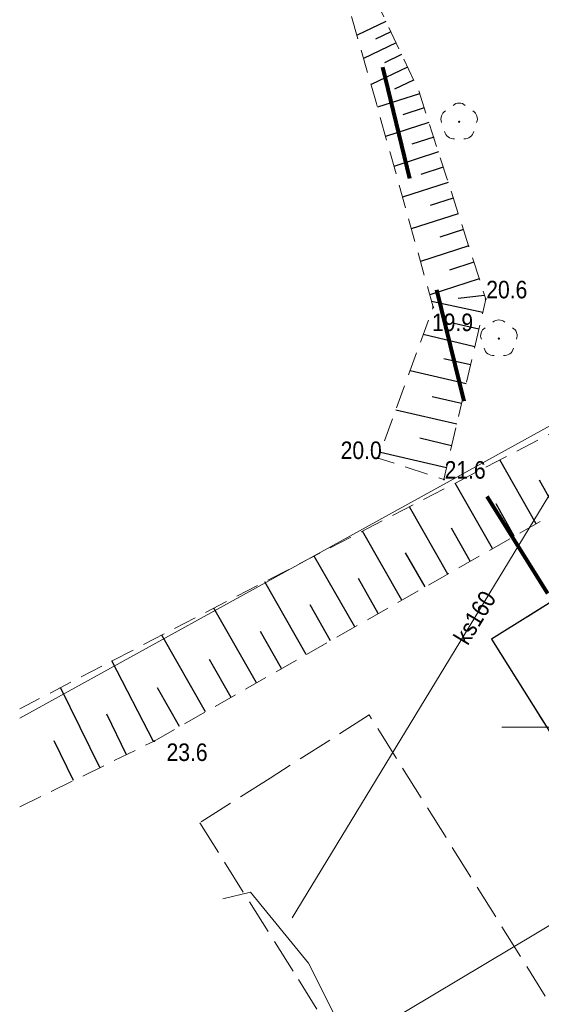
# Model space of a CAD drawing. Header units: metres. Extents: x 5490589 to 5490956, y 5935138 to 5935420.
# Tile 13 of 37: x 5490677 to 5490699, y 5935288 to 5935330. Entities that reach past the tile are written whole.
import ezdxf
from ezdxf.enums import TextEntityAlignment as Align

# ---------------------------------------------------------------- set-up
doc = ezdxf.new("R2010")
doc.units = ezdxf.units.M
doc.header["$MEASUREMENT"] = 0
for name, pattern in [('1.0_0.5', [1.5, 1, -0.5]), ('1.5_0.5', [2, 1.5, -0.5]), ('218-1000', [1.4, 0.7, -0.7]), ('219-500', [0]), ('egkk-500', [0]), ('egug-500', [0])]:
    doc.linetypes.add(name, pattern=pattern)
doc.layers.get('0').update_dxf_attribs({"color": 2, "linetype": 'CONTINUOUS', "lineweight": 5})
for name, color, linetype in [('000 Inne (niezydentyfikowane)', 7, 'CONTINUOUS'), ('217-kontur klasyfikacyjny', 7, 'CONTINUOUS'), ('218-kontur użytku gruntowego', 7, 'CONTINUOUS'), ('219-działka ewidencyjna', 7, 'CONTINUOUS'), ('drzewo liściaste', 7, 'CONTINUOUS'), ('jezdnia', 7, 'CONTINUOUS'), ('krawężnik', 7, 'CONTINUOUS'), ('pikieta naturalna', 7, 'CONTINUOUS'), ('pikieta naturalna-Atr2', 7, 'CONTINUOUS'), ('przewód elektroenergetyczny podziemny', 7, 'CONTINUOUS'), ('przewód kanalizacyjny', 7, 'CONTINUOUS'), ('przewód kanalizacyjny-Atr1', 7, 'CONTINUOUS'), ('przewód wodociągowy', 7, 'CONTINUOUS'), ('skarpa nieumocniona', 7, 'CONTINUOUS')]:
    doc.layers.add(name, color=color, linetype=linetype)
doc.layers.add('zakres nowy', color=6, linetype='218-1000', lineweight=80)
doc.styles.get("Standard").update_dxf_attribs({"font": 'Working1250', "width": 0.75})

# ---------------------------------------------------------------- blocks, each defined once
blk = doc.blocks.new('PW01')
at = {"linetype": 'Continuous', "lineweight": 13}
h = blk.add_hatch(color=0, dxfattribs=at)
edge = h.paths.add_edge_path()
edge.add_arc((0, 0), 0.045, 0, 360)
blk = doc.blocks.new('OP021')
at = {"linetype": 'Continuous', "lineweight": 13}
h = blk.add_hatch(color=0, dxfattribs=at)
edge = h.paths.add_edge_path()
edge.add_arc((0, 0), 0.05, 0, 360)
at = {"color": 0, "linetype": 'Continuous', "lineweight": 13}
for centre, start, end in [((-0.38, 0.124), 121.308, 202.548), ((0, 0.4), 49.272, 130.728), ((0.38, 0.124), 337.452, 58.692), ((-0.235, -0.324), 193.221, 274.871), ((0.235, -0.324), 265.129, 346.779)]:
    blk.add_arc(centre, 0.4, start, end, dxfattribs=at)

msp = doc.modelspace()

# ---------------------------------------------------------------- linework, layer by layer
at = {"color": 0}
msp.add_line((5490697.5, 5935300), (5490702.5, 5935300), dxfattribs=at)
msp.add_line((5490697.5, 5935300), (5490702.5, 5935300), dxfattribs=at)
at = {"layer": '000 Inne (niezydentyfikowane)', "color": 7, "linetype": 'Continuous', "lineweight": 25, "flags": 128}
for points in [[(5490692.54, 5935330.18), (5490691.31, 5935329.6)], [(5490692.76, 5935329.74), (5490692.1, 5935329.42)], [(5490692.98, 5935329.26), (5490691.59, 5935328.6)], [(5490693.22, 5935328.76), (5490692.48, 5935328.41)], [(5490693.47, 5935328.23), (5490691.91, 5935327.49)], [(5490693.73, 5935327.67), (5490692.91, 5935327.28)], [(5490693.99, 5935327.09), (5490692.18, 5935326.51)], [(5490694.18, 5935326.48), (5490693.27, 5935326.19)], [(5490694.38, 5935325.86), (5490692.53, 5935325.26)], [(5490694.59, 5935325.23), (5490693.65, 5935324.93)], [(5490694.79, 5935324.6), (5490692.89, 5935323.98)], [(5490695, 5935323.95), (5490694.04, 5935323.64)], [(5490695.21, 5935323.3), (5490693.26, 5935322.66)], [(5490695.43, 5935322.63), (5490694.44, 5935322.31)], [(5490695.64, 5935321.96), (5490693.63, 5935321.31)], [(5490695.86, 5935321.28), (5490694.85, 5935320.95)], [(5490696.09, 5935320.59), (5490694.02, 5935319.92)], [(5490696.31, 5935319.89), (5490695.27, 5935319.55)], [(5490696.54, 5935319.18), (5490694.42, 5935318.49)], [(5490696.69, 5935317.74), (5490694.5, 5935318.21)], [(5490696.77, 5935318.46), (5490695.64, 5935318.33)], [(5490696.52, 5935317.02), (5490695.46, 5935317.27)], [(5490696.35, 5935316.27), (5490694.14, 5935316.79)], [(5490696.17, 5935315.5), (5490695.02, 5935315.76)], [(5490695.98, 5935314.69), (5490693.58, 5935315.24)], [(5490695.78, 5935313.84), (5490694.53, 5935314.13)], [(5490695.58, 5935312.96), (5490692.97, 5935313.56)], [(5490695.36, 5935312.04), (5490694, 5935312.36)], [(5490695.14, 5935311.09), (5490692.31, 5935311.75)], [(5490698.97, 5935308.7), (5490697.42, 5935311.43)], [(5490699.88, 5935309.22), (5490699.12, 5935310.57)], [(5490697.11, 5935307.64), (5490695.51, 5935310.44)], [(5490695.19, 5935306.55), (5490693.56, 5935309.43)], [(5490698.04, 5935308.17), (5490697.26, 5935309.56)], [(5490693.23, 5935305.44), (5490691.55, 5935308.39)], [(5490696.15, 5935307.1), (5490695.35, 5935308.52)], [(5490691.21, 5935304.29), (5490689.48, 5935307.32)], [(5490694.22, 5935306), (5490693.39, 5935307.46)], [(5490692.22, 5935304.87), (5490691.37, 5935306.36)], [(5490689.14, 5935303.11), (5490687.37, 5935306.22)], [(5490687.01, 5935301.9), (5490685.19, 5935305.1)], [(5490690.18, 5935303.7), (5490689.31, 5935305.24)], [(5490684.83, 5935300.66), (5490682.96, 5935303.94)], [(5490688.08, 5935302.51), (5490687.18, 5935304.09)], [(5490685.93, 5935301.28), (5490685, 5935302.9)], [(5490682.6, 5935299.39), (5490680.82, 5935302.84)], [(5490680.31, 5935298.28), (5490678.63, 5935301.7)], [(5490683.72, 5935300.03), (5490682.77, 5935301.69)], [(5490681.45, 5935298.83), (5490680.6, 5935300.56)], [(5490679.18, 5935297.72), (5490678.35, 5935299.42)]]:
    msp.add_lwpolyline(points, dxfattribs=at)
at = {"layer": '217-kontur klasyfikacyjny', "color": 3, "linetype": 'egkk-500', "lineweight": 18}
msp.add_lwpolyline([(5490676.876, 5935300.391), (5490705.95, 5935316.41)], dxfattribs=at)
at = {"layer": '218-kontur użytku gruntowego', "color": 3, "linetype": 'egug-500', "lineweight": 18}
for points in [[(5490705.95, 5935316.41), (5490676.876, 5935300.391)], [(5490676.876, 5935300.391), (5490705.95, 5935316.41)]]:
    msp.add_lwpolyline(points, dxfattribs=at)
at = {"layer": '219-działka ewidencyjna', "color": 7, "linetype": '219-500', "lineweight": 18}
msp.add_lwpolyline([(5490676.876, 5935300.391), (5490705.95, 5935316.41)], dxfattribs=at)
at = {"layer": 'jezdnia', "color": 7, "linetype": '1.5_0.5', "lineweight": 18, "flags": 128}
msp.add_lwpolyline([(5490720.3, 5935274.2), (5490711.5, 5935288.18), (5490700.4, 5935305.85), (5490697.07, 5935303.77), (5490708, 5935286.36), (5490716.99, 5935272.11)], close=True, dxfattribs=at)
at = {"layer": 'jezdnia', "color": 7, "linetype": '1.5_0.5', "lineweight": 18}
msp.add_lwpolyline([(5490700.43, 5935286.81), (5490691.83, 5935300.53), (5490687.59, 5935297.83), (5490684.58, 5935295.92), (5490688.8, 5935289.22), (5490693.35, 5935281.92)], dxfattribs=at)
at = {"layer": 'krawężnik', "color": 7, "linetype": 'Continuous', "lineweight": 25, "flags": 128}
msp.add_lwpolyline([(5490732.7, 5935275.03), (5490731.92, 5935274.52), (5490730.19, 5935273.58), (5490728.78, 5935272.98), (5490728.07, 5935272.81), (5490727.38, 5935273.04), (5490726.59, 5935273.68), (5490726.12, 5935274.25), (5490726.05, 5935274.62), (5490726.29, 5935274.92), (5490730.11, 5935277.27), (5490719.53, 5935294.16), (5490708.86, 5935311.13), (5490704.65, 5935308.48), (5490700.4, 5935305.85), (5490697.07, 5935303.77), (5490708, 5935286.36), (5490716.99, 5935272.11)], dxfattribs=at)
at = {"layer": 'przewód elektroenergetyczny podziemny', "color": 1, "linetype": 'Continuous', "lineweight": 18, "flags": 128}
msp.add_lwpolyline([(5490685.57, 5935292.67), (5490686.75, 5935292.95), (5490689.23, 5935289.91), (5490690.59, 5935287.22), (5490695.37, 5935277.99), (5490698.35, 5935274.55), (5490699.06, 5935273.23), (5490702.85, 5935266.19), (5490704.14, 5935263.8), (5490704.85, 5935263.97), (5490711.66, 5935265.57), (5490712.38, 5935265.74), (5490719.57, 5935269.79), (5490727.18, 5935274.22), (5490727.88, 5935274.26), (5490728.24, 5935273.48), (5490728.48, 5935273.06)], dxfattribs=at)
at = {"layer": 'przewód kanalizacyjny', "color": 34, "linetype": 'Continuous', "lineweight": 18, "flags": 128}
msp.add_lwpolyline([(5490707.16, 5935314.43), (5490699.72, 5935310.23), (5490688.53, 5935291.85)], dxfattribs=at)
at = {"layer": 'przewód wodociągowy', "color": 5, "linetype": 'Continuous', "lineweight": 18, "flags": 128}
msp.add_lwpolyline([(5490715.42, 5935301.01), (5490689.14, 5935285.31)], dxfattribs=at)
at = {"layer": 'skarpa nieumocniona', "color": 7, "linetype": '1.0_0.5', "lineweight": 18, "flags": 128}
msp.add_lwpolyline([(5490689.02, 5935337.61), (5490692.14, 5935326.67), (5490694.57, 5935317.96), (5490692.22, 5935311.51), (5490695.03, 5935310.6), (5490696.82, 5935318.31), (5490693.94, 5935327.24)], close=True, dxfattribs=at)
msp.add_lwpolyline([(5490689.02, 5935337.61), (5490692.14, 5935326.67), (5490694.57, 5935317.96), (5490692.22, 5935311.51), (5490695.03, 5935310.6), (5490696.82, 5935318.31), (5490693.94, 5935327.24)], close=True, dxfattribs=at)
at = {"layer": 'skarpa nieumocniona', "color": 7, "linetype": '1.0_0.5', "lineweight": 18}
msp.add_lwpolyline([(5490676.876, 5935296.599), (5490682.63, 5935299.41), (5490703.17, 5935311.09), (5490714.05, 5935302.56), (5490704.37, 5935315.03), (5490676.876, 5935300.792)], dxfattribs=at)
msp.add_lwpolyline([(5490676.876, 5935296.599), (5490682.63, 5935299.41), (5490703.17, 5935311.09), (5490714.05, 5935302.56), (5490704.37, 5935315.03), (5490676.876, 5935300.792)], dxfattribs=at)
at = {"layer": 'zakres nowy', "ltscale": 7}
msp.add_lwpolyline([(5490696.87, 5935411.82), (5490683.11, 5935366.31), (5490696.87, 5935309.87), (5490746.26, 5935230.85), (5490858.09, 5935150.06), (5490948.04, 5935320.45)], close=True, dxfattribs=at)

# ---------------------------------------------------------------- block references
at = {"layer": 'drzewo liściaste', "color": 94, "linetype": 'Continuous', "lineweight": 18}
for p in [(5490695.68, 5935325.89), (5490697.38, 5935316.62)]:
    msp.add_blockref('OP021', p, dxfattribs=at)
at = {"layer": 'pikieta naturalna', "color": 7, "linetype": 'Continuous', "lineweight": 13}
for p in [(5490696.82, 5935318.31), (5490694.57, 5935317.96), (5490692.22, 5935311.51), (5490695.03, 5935310.6), (5490682.63, 5935299.41)]:
    msp.add_blockref('PW01', p, dxfattribs=at)

# ---------------------------------------------------------------- texts
at = {"layer": 'pikieta naturalna-Atr2', "color": 7, "width": 0.9}
for s, p in [('20.6', (5490696.84, 5935318.34)), ('19.9', (5490694.52, 5935316.94)), ('20.0', (5490690.61, 5935311.47)), ('21.6', (5490695.06, 5935310.63))]:
    msp.add_text(s, height=0.75, dxfattribs=at).set_placement(p)
msp.add_text('23.6', height=0.75, dxfattribs=at).set_placement((5490683.16, 5935299.31), align=Align.TOP_LEFT)
at = {"layer": 'przewód kanalizacyjny-Atr1', "color": 34, "width": 0.9}
msp.add_text('ks160', height=0.75, rotation=58.7, dxfattribs=at).set_placement((5490696.35, 5935304.69), align=Align.MIDDLE_CENTER)

doc.saveas('drawing.dxf')
